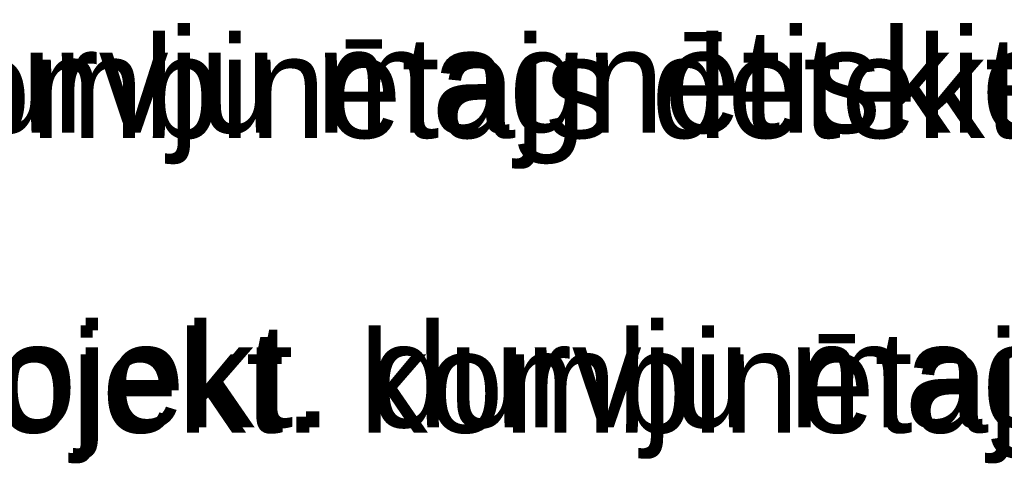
# Model space of a CAD drawing. Header units: millimetres. Extents: x -1662057 to -197461, y -941126 to 63888.
# Tile 45 of 209: x -1546339 to -1463528, y -748674 to -711106. Entities that reach past the tile are written whole.
import ezdxf
from ezdxf.enums import TextEntityAlignment as Align

# ---------------------------------------------------------------- set-up
doc = ezdxf.new("R2018")
doc.units = ezdxf.units.MM
doc.layers.get('0').update_dxf_attribs({"linetype": 'CONTINUOUS'})
doc.layers.add('ESS AS', color=5, linetype='CONTINUOUS')

# ---------------------------------------------------------------- blocks, each defined once
blk = doc.blocks.new('*U1710')
at = {"lineweight": 30, "flags": 104}
blk.add_attdef('NOSAUKUMS', text='', height=200, dxfattribs=at).set_placement((121, -99), align=Align.TOP_LEFT)

msp = doc.modelspace()

# ---------------------------------------------------------------- block references
at = {"layer": 'ESS AS', "transparency": 33554687}
ref = msp.add_blockref('*U1710', (-1599747.19108, -711733.85908), dxfattribs=dict(at, xscale=1.265625, yscale=1.265625, zscale=1.265625))
lines = msp.add_mtext('Projekt. durvju magnētiskie kontakti ZDD-417M', dxfattribs={"layer": '0', "insert": (-1599594.35875, -711858.99434), "char_height": 8762.180394, "attachment_point": 1})
ref.add_attrib('NOSAUKUMS', '', (-1599594.35875, -711858.99434), dxfattribs={"flags": 104}).embed_mtext(lines)
ref = msp.add_blockref('*U1710', (-1599747.19108, -712366.48927), dxfattribs=dict(at, xscale=1.265625, yscale=1.265625, zscale=1.265625))
lines = msp.add_mtext('Projekt. kombinētajs detektors TITAN GB', dxfattribs={"layer": '0', "insert": (-1599594.35875, -712491.62454), "char_height": 8572.5175739, "attachment_point": 1})
ref.add_attrib('NOSAUKUMS', '', (-1599594.35875, -712491.62454), dxfattribs={"flags": 104}).embed_mtext(lines)
ref = msp.add_blockref('*U1710', (-1559956.51546, -736513.29352), dxfattribs=dict(at, xscale=1.265625, yscale=1.265625, zscale=1.265625))
lines = msp.add_mtext('Projekt. durvju magnētiskie kontakti ZDD-417M', dxfattribs={"layer": '0', "insert": (-1559803.68314, -736638.42879), "char_height": 8762.180394, "attachment_point": 1})
ref.add_attrib('NOSAUKUMS', '', (-1559803.68314, -736638.42879), dxfattribs={"flags": 104}).embed_mtext(lines)
ref = msp.add_blockref('*U1710', (-1559956.51546, -737145.92372), dxfattribs=dict(at, xscale=1.265625, yscale=1.265625, zscale=1.265625))
lines = msp.add_mtext('Projekt. kombinētajs detektors TITAN GB', dxfattribs={"layer": '0', "insert": (-1559803.68314, -737271.05898), "char_height": 8572.5175739, "attachment_point": 1})
ref.add_attrib('NOSAUKUMS', '', (-1559803.68314, -737271.05898), dxfattribs={"flags": 104}).embed_mtext(lines)

doc.saveas('drawing.dxf')
